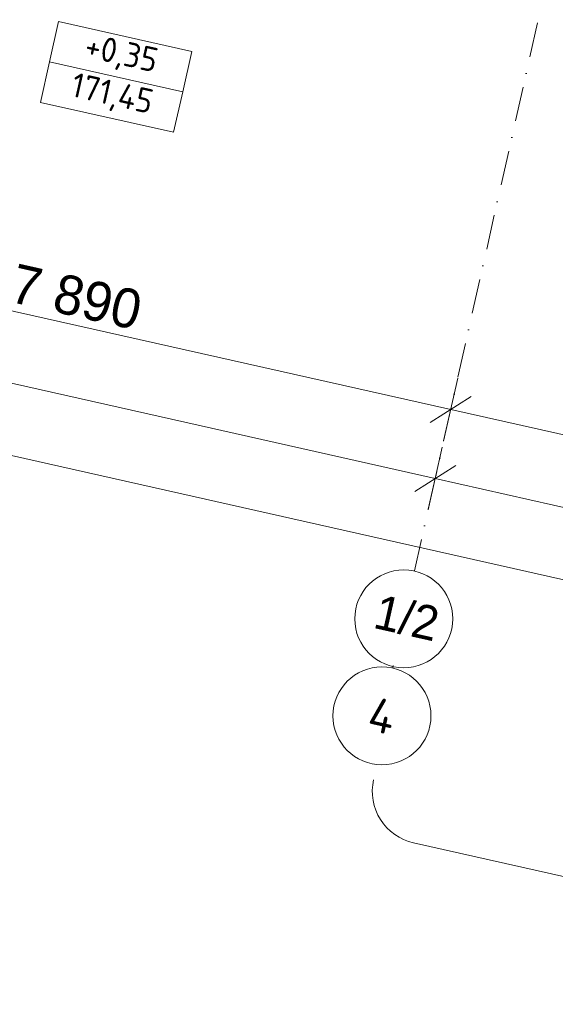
# Model space of a CAD drawing. Header units: millimetres. Extents: x -7218036 to -6936053, y 6003644 to 6210136.
# Tile 4 of 65: x -7191343 to -7185875, y 6125865 to 6135911. Entities that reach past the tile are written whole.
import ezdxf
from ezdxf.enums import TextEntityAlignment as Align

# ---------------------------------------------------------------- set-up
doc = ezdxf.new("R2010")
doc.units = ezdxf.units.MM
doc.header["$MEASUREMENT"] = 0
doc.linetypes.add('Штрихпунктирная', pattern=[670.277762, 352.777767, -176.388884, 0, -141.111112])
for name, color, linetype, lineweight in [('АР-Лотки_Ном._пера__120', 7, 'Continuous', 0), ('АР-Отметки высот_новые.АР_Ном._пера__120', 7, 'Continuous', 0), ('АР-Чертеж-Оси габаритные.АР_Ном._пера__120', 7, 'Continuous', 0), ('АР-Чертеж-Оси_Осевые размеры.АР_Ном._пера__1', 7, 'Continuous', 0), ('АР-Чертеж-Оси_Осевые размеры.АР_Ном._пера__120', 7, 'Continuous', 0), ('АР-Чертеж-Размеры.АР_Ном._пера__120', 7, 'Continuous', 20)]:
    doc.layers.add(name, color=color, linetype=linetype, lineweight=lineweight)
doc.layers.add('АР-Чертеж-Оси габаритные.АР', color=7, linetype='Continuous')
doc.layers.add('АР-Чертеж-Оси_Осевые размеры.АР', color=7, linetype='Continuous')
doc.styles.add('РЎР“Р•РќР•Р\xa0РР\xa0_РЎРўРР›Р¬_1', font='GOST_Common.ttf')
doc.styles.add('РЎР“Р•РќР•Р\xa0РР\xa0_РЎРўРР›Р¬_3', font='GOTHIC.TTF')
doc.styles.add('РЎР“Р•РќР•Р\xa0РР\xa0_РЎРўРР›Р¬_5', font='isocpeur.ttf')
doc.dimstyles.new('СГЕНЕРИР_СТИЛЬ__1', dxfattribs={"dimtxt": 400, "dimasz": 332.5, "dimexe": 0.18, "dimexo": 0.0625, "dimgap": 0, "dimtad": 1, "dimdec": 0, "dimzin": 0, "dimdsep": 46, "dimtxsty": 'РЎР“Р•РќР•Р\xa0РР\xa0_РЎРўРР›Р¬_3', "dimblk": 'ARROWHEAD_6', "dimblk1": 'ARROWHEAD_6', "dimblk2": 'ARROWHEAD_6', "dimcen": 0.09, "dimse1": 1, "dimse2": 1, "dimclrd": 7, "dimclre": 7, "dimclrt": 7, "dimazin": 0, "dimtfac": 1, "dimtdec": 4, "dimtmove": 0, "dimatfit": 3, "dimfxl": 0, "dimtolj": 1, "dimtzin": 0, "dimarcsym": 0})
doc.dimstyles.new('СГЕНЕРИР_СТИЛЬ__2', dxfattribs={"dimtxt": 400, "dimasz": 332.5, "dimexe": 0.18, "dimexo": 0.0625, "dimgap": 0, "dimtad": 1, "dimdec": 0, "dimzin": 0, "dimdsep": 46, "dimtxsty": 'РЎР“Р•РќР•Р\xa0РР\xa0_РЎРўРР›Р¬_3', "dimblk": 'ARROWHEAD_6', "dimblk1": 'ARROWHEAD_6', "dimblk2": 'ARROWHEAD_6', "dimcen": 0.09, "dimse1": 1, "dimse2": 1, "dimclrd": 7, "dimclre": 7, "dimclrt": 7, "dimazin": 0, "dimtfac": 1, "dimtdec": 4, "dimtmove": 2, "dimatfit": 3, "dimfxl": 0, "dimtolj": 1, "dimtzin": 0, "dimarcsym": 0})
doc.dimstyles.new('СГЕНЕРИР_СТИЛЬ__29', dxfattribs={"dimtxt": 0.18, "dimasz": 182.4, "dimexe": 0.18, "dimexo": 0.0625, "dimgap": 0, "dimtad": 0, "dimtih": 1, "dimtoh": 1, "dimdec": 4, "dimzin": 0, "dimdsep": 46, "dimcen": 0.09, "dimadec": 0, "dimazin": 0, "dimtfac": 1, "dimtdec": 4, "dimtmove": 0, "dimatfit": 3, "dimldrblk": 'ARROWHEAD_11', "dimfxl": 0, "dimtolj": 1, "dimtzin": 0, "dimarcsym": 0})

# ---------------------------------------------------------------- blocks, each defined once
blk = doc.blocks.new('Стандартный Маркер Сетки[20]_2', base_point=(-7182312, 6152552))
at = {"layer": 'АР-Чертеж-Оси_Осевые размеры.АР_Ном._пера__120', "color": 7, "linetype": 'Штрихпунктирная', "lineweight": 0}
for p, q in [((-7182531, 6151576), (-7187094, 6131262)), ((-7187094, 6131262), (-7187313, 6130286))]:
    blk.add_line(p, q, dxfattribs=at)
at = {"layer": 'АР-Чертеж-Оси_Осевые размеры.АР_Ном._пера__120', "color": 7, "linetype": 'Continuous', "lineweight": 0}
blk.add_circle((-7187422, 6129798), 500, dxfattribs=at)
at = {"layer": 'АР-Чертеж-Оси_Осевые размеры.АР_Ном._пера__120', "color": 7, "linetype": 'Штрихпунктирная', "lineweight": 0}
blk.add_point((-7187094, 6131262), dxfattribs=at)
blk.add_point((-7187094, 6131262), dxfattribs=at)
at = {"layer": 'АР-Чертеж-Оси_Осевые размеры.АР_Ном._пера__120', "color": 7, "lineweight": 0, "style": 'РЎР“Р•РќР•Р\xa0РР\xa0_РЎРўРР›Р¬_3'}
blk.add_attdef('AC_MarkerText_1', text='', height=350, rotation=347.3417, dxfattribs=at).set_placement((-7187353, 6129979), align=Align.TOP_CENTER)
blk = doc.blocks.new('Стандартный Маркер Сетки[27]_2', base_point=(-7187530, 6129321))
at = {"layer": 'АР-Чертеж-Оси габаритные.АР_Ном._пера__120', "color": 7, "linetype": 'Штрихпунктирная', "lineweight": 0}
for q in [(-7187535, 6129296), (-7187530, 6129321), (-7187533, 6129308)]:
    blk.add_line((-7187533, 6129308), q, dxfattribs=at)
at = {"layer": 'АР-Чертеж-Оси габаритные.АР_Ном._пера__120', "color": 7, "linetype": 'Continuous', "lineweight": 0}
blk.add_circle((-7187645, 6128808), 500, dxfattribs=at)
at = {"layer": 'АР-Чертеж-Оси габаритные.АР_Ном._пера__120', "color": 7, "linetype": 'Штрихпунктирная', "lineweight": 0}
blk.add_point((-7187533, 6129308), dxfattribs=at)
blk.add_point((-7187533, 6129308), dxfattribs=at)
at = {"layer": 'АР-Чертеж-Оси габаритные.АР_Ном._пера__120', "color": 7, "lineweight": 0, "style": 'РЎР“Р•РќР•Р\xa0РР\xa0_РЎРўРР›Р¬_5'}
blk.add_attdef('AC_MarkerText_1', text='', height=350, rotation=347.3417, dxfattribs=at).set_placement((-7187607, 6128979), align=Align.TOP_CENTER)
blk = doc.blocks.new('Стандартный Маркер Сетки[35]_2', base_point=(-7182312, 6152552))
at = {"layer": 'АР-Чертеж-Оси_Осевые размеры.АР_Ном._пера__120', "color": 7, "linetype": 'Штрихпунктирная', "lineweight": 0}
for p, q in [((-7182531, 6151576), (-7187094, 6131262)), ((-7187094, 6131262), (-7187313, 6130286))]:
    blk.add_line(p, q, dxfattribs=at)
at = {"layer": 'АР-Чертеж-Оси_Осевые размеры.АР_Ном._пера__120', "color": 7, "linetype": 'Continuous', "lineweight": 0}
blk.add_circle((-7187422, 6129798), 500, dxfattribs=at)
at = {"layer": 'АР-Чертеж-Оси_Осевые размеры.АР_Ном._пера__120', "color": 7, "linetype": 'Штрихпунктирная', "lineweight": 0}
blk.add_point((-7187094, 6131262), dxfattribs=at)
blk.add_point((-7187094, 6131262), dxfattribs=at)
at = {"layer": 'АР-Чертеж-Оси_Осевые размеры.АР_Ном._пера__120', "color": 7, "lineweight": 0, "style": 'РЎР“Р•РќР•Р\xa0РР\xa0_РЎРўРР›Р¬_3'}
blk.add_attdef('AC_MarkerText_1', text='', height=350, rotation=347.3417, dxfattribs=at).set_placement((-7187353, 6129979), align=Align.TOP_CENTER)
blk = doc.blocks.new('Стандартный Маркер Сетки[38]_2', base_point=(-7182312, 6152552))
at = {"layer": 'АР-Чертеж-Оси_Осевые размеры.АР_Ном._пера__120', "color": 7, "linetype": 'Штрихпунктирная', "lineweight": 0}
for p, q in [((-7182531, 6151576), (-7187094, 6131262)), ((-7187094, 6131262), (-7187313, 6130286))]:
    blk.add_line(p, q, dxfattribs=at)
at = {"layer": 'АР-Чертеж-Оси_Осевые размеры.АР_Ном._пера__120', "color": 7, "linetype": 'Continuous', "lineweight": 0}
blk.add_circle((-7187422, 6129798), 500, dxfattribs=at)
at = {"layer": 'АР-Чертеж-Оси_Осевые размеры.АР_Ном._пера__120', "color": 7, "linetype": 'Штрихпунктирная', "lineweight": 0}
blk.add_point((-7187094, 6131262), dxfattribs=at)
blk.add_point((-7187094, 6131262), dxfattribs=at)
at = {"layer": 'АР-Чертеж-Оси_Осевые размеры.АР_Ном._пера__120', "color": 7, "lineweight": 0, "style": 'РЎР“Р•РќР•Р\xa0РР\xa0_РЎРўРР›Р¬_3'}
blk.add_attdef('AC_MarkerText_1', text='', height=350, rotation=347.3417, dxfattribs=at).set_placement((-7187353, 6129979), align=Align.TOP_CENTER)
blk = doc.blocks.new('Стандартный Маркер Сетки[39]_2', base_point=(-7182312, 6152552))
at = {"layer": 'АР-Чертеж-Оси_Осевые размеры.АР_Ном._пера__120', "color": 7, "linetype": 'Штрихпунктирная', "lineweight": 0}
for p, q in [((-7182531, 6151576), (-7187094, 6131262)), ((-7187094, 6131262), (-7187313, 6130286))]:
    blk.add_line(p, q, dxfattribs=at)
at = {"layer": 'АР-Чертеж-Оси_Осевые размеры.АР_Ном._пера__120', "color": 7, "linetype": 'Continuous', "lineweight": 0}
blk.add_circle((-7187422, 6129798), 500, dxfattribs=at)
at = {"layer": 'АР-Чертеж-Оси_Осевые размеры.АР_Ном._пера__120', "color": 7, "linetype": 'Штрихпунктирная', "lineweight": 0}
blk.add_point((-7187094, 6131262), dxfattribs=at)
blk.add_point((-7187094, 6131262), dxfattribs=at)
at = {"layer": 'АР-Чертеж-Оси_Осевые размеры.АР_Ном._пера__120', "color": 7, "lineweight": 0, "style": 'РЎР“Р•РќР•Р\xa0РР\xa0_РЎРўРР›Р¬_3'}
blk.add_attdef('AC_MarkerText_1', text='', height=350, rotation=347.3417, dxfattribs=at).set_placement((-7187353, 6129979), align=Align.TOP_CENTER)
blk = doc.blocks.new('Стандартный Маркер Сетки[146]_2', base_point=(-7182312, 6152552))
at = {"layer": 'АР-Чертеж-Оси_Осевые размеры.АР_Ном._пера__120', "color": 7, "linetype": 'Штрихпунктирная', "lineweight": 0}
for p, q in [((-7182531, 6151576), (-7187094, 6131262)), ((-7187094, 6131262), (-7187313, 6130286))]:
    blk.add_line(p, q, dxfattribs=at)
at = {"layer": 'АР-Чертеж-Оси_Осевые размеры.АР_Ном._пера__120', "color": 7, "linetype": 'Continuous', "lineweight": 0}
blk.add_circle((-7187422, 6129798), 500, dxfattribs=at)
at = {"layer": 'АР-Чертеж-Оси_Осевые размеры.АР_Ном._пера__120', "color": 7, "linetype": 'Штрихпунктирная', "lineweight": 0}
blk.add_point((-7187094, 6131262), dxfattribs=at)
blk.add_point((-7187094, 6131262), dxfattribs=at)
at = {"layer": 'АР-Чертеж-Оси_Осевые размеры.АР_Ном._пера__120', "color": 7, "lineweight": 0, "style": 'РЎР“Р•РќР•Р\xa0РР\xa0_РЎРўРР›Р¬_3'}
blk.add_attdef('AC_MarkerText_1', text='', height=350, rotation=347.3417, dxfattribs=at).set_placement((-7187353, 6129979), align=Align.TOP_CENTER)
blk = doc.blocks.new('Стандартный Маркер Сетки[153]_2', base_point=(-7187530, 6129321))
at = {"layer": 'АР-Чертеж-Оси габаритные.АР_Ном._пера__120', "color": 7, "linetype": 'Штрихпунктирная', "lineweight": 0}
for q in [(-7187535, 6129296), (-7187530, 6129321), (-7187533, 6129308)]:
    blk.add_line((-7187533, 6129308), q, dxfattribs=at)
at = {"layer": 'АР-Чертеж-Оси габаритные.АР_Ном._пера__120', "color": 7, "linetype": 'Continuous', "lineweight": 0}
blk.add_circle((-7187645, 6128808), 500, dxfattribs=at)
at = {"layer": 'АР-Чертеж-Оси габаритные.АР_Ном._пера__120', "color": 7, "linetype": 'Штрихпунктирная', "lineweight": 0}
blk.add_point((-7187533, 6129308), dxfattribs=at)
blk.add_point((-7187533, 6129308), dxfattribs=at)
at = {"layer": 'АР-Чертеж-Оси габаритные.АР_Ном._пера__120', "color": 7, "lineweight": 0, "style": 'РЎР“Р•РќР•Р\xa0РР\xa0_РЎРўРР›Р¬_5'}
blk.add_attdef('AC_MarkerText_1', text='', height=350, rotation=347.3417, dxfattribs=at).set_placement((-7187607, 6128979), align=Align.TOP_CENTER)
blk = doc.blocks.new('Стандартный Маркер Сетки[161]_2', base_point=(-7182312, 6152552))
at = {"layer": 'АР-Чертеж-Оси_Осевые размеры.АР_Ном._пера__120', "color": 7, "linetype": 'Штрихпунктирная', "lineweight": 0}
for p, q in [((-7182531, 6151576), (-7187094, 6131262)), ((-7187094, 6131262), (-7187313, 6130286))]:
    blk.add_line(p, q, dxfattribs=at)
at = {"layer": 'АР-Чертеж-Оси_Осевые размеры.АР_Ном._пера__120', "color": 7, "linetype": 'Continuous', "lineweight": 0}
blk.add_circle((-7187422, 6129798), 500, dxfattribs=at)
at = {"layer": 'АР-Чертеж-Оси_Осевые размеры.АР_Ном._пера__120', "color": 7, "linetype": 'Штрихпунктирная', "lineweight": 0}
blk.add_point((-7187094, 6131262), dxfattribs=at)
blk.add_point((-7187094, 6131262), dxfattribs=at)
at = {"layer": 'АР-Чертеж-Оси_Осевые размеры.АР_Ном._пера__120', "color": 7, "lineweight": 0, "style": 'РЎР“Р•РќР•Р\xa0РР\xa0_РЎРўРР›Р¬_3'}
blk.add_attdef('AC_MarkerText_1', text='', height=350, rotation=347.3417, dxfattribs=at).set_placement((-7187353, 6129979), align=Align.TOP_CENTER)
blk = doc.blocks.new('Стандартный Маркер Сетки[164]_2', base_point=(-7182312, 6152552))
at = {"layer": 'АР-Чертеж-Оси_Осевые размеры.АР_Ном._пера__120', "color": 7, "linetype": 'Штрихпунктирная', "lineweight": 0}
for p, q in [((-7182531, 6151576), (-7187094, 6131262)), ((-7187094, 6131262), (-7187313, 6130286))]:
    blk.add_line(p, q, dxfattribs=at)
at = {"layer": 'АР-Чертеж-Оси_Осевые размеры.АР_Ном._пера__120', "color": 7, "linetype": 'Continuous', "lineweight": 0}
blk.add_circle((-7187422, 6129798), 500, dxfattribs=at)
at = {"layer": 'АР-Чертеж-Оси_Осевые размеры.АР_Ном._пера__120', "color": 7, "linetype": 'Штрихпунктирная', "lineweight": 0}
blk.add_point((-7187094, 6131262), dxfattribs=at)
blk.add_point((-7187094, 6131262), dxfattribs=at)
at = {"layer": 'АР-Чертеж-Оси_Осевые размеры.АР_Ном._пера__120', "color": 7, "lineweight": 0, "style": 'РЎР“Р•РќР•Р\xa0РР\xa0_РЎРўРР›Р¬_3'}
blk.add_attdef('AC_MarkerText_1', text='', height=350, rotation=347.3417, dxfattribs=at).set_placement((-7187353, 6129979), align=Align.TOP_CENTER)
blk = doc.blocks.new('Стандартный Маркер Сетки[165]_2', base_point=(-7182312, 6152552))
at = {"layer": 'АР-Чертеж-Оси_Осевые размеры.АР_Ном._пера__120', "color": 7, "linetype": 'Штрихпунктирная', "lineweight": 0}
for p, q in [((-7182531, 6151576), (-7187094, 6131262)), ((-7187094, 6131262), (-7187313, 6130286))]:
    blk.add_line(p, q, dxfattribs=at)
at = {"layer": 'АР-Чертеж-Оси_Осевые размеры.АР_Ном._пера__120', "color": 7, "linetype": 'Continuous', "lineweight": 0}
blk.add_circle((-7187422, 6129798), 500, dxfattribs=at)
at = {"layer": 'АР-Чертеж-Оси_Осевые размеры.АР_Ном._пера__120', "color": 7, "linetype": 'Штрихпунктирная', "lineweight": 0}
blk.add_point((-7187094, 6131262), dxfattribs=at)
blk.add_point((-7187094, 6131262), dxfattribs=at)
at = {"layer": 'АР-Чертеж-Оси_Осевые размеры.АР_Ном._пера__120', "color": 7, "lineweight": 0, "style": 'РЎР“Р•РќР•Р\xa0РР\xa0_РЎРўРР›Р¬_3'}
blk.add_attdef('AC_MarkerText_1', text='', height=350, rotation=347.3417, dxfattribs=at).set_placement((-7187353, 6129979), align=Align.TOP_CENTER)
blk = doc.blocks.new('*D942', base_point=(-6566190, 6562678))
at = {"layer": 'АР-Чертеж-Оси_Осевые размеры.АР_Ном._пера__1', "color": 7, "linetype": 'Continuous', "lineweight": 0}
for p, q in [((-7197383, 6134278), (-7194641, 6133663)), ((-7194713, 6133342), (-7194569, 6133983)), ((-7194432, 6133795), (-7194850, 6133530)), ((-7194641, 6133663), (-7186943, 6131934)), ((-7186734, 6132066), (-7187152, 6131801))]:
    blk.add_line(p, q, dxfattribs=at)
at = {"layer": 'АР-Чертеж-Оси_Осевые размеры.АР_Ном._пера__1', "color": 7, "lineweight": 0, "insert": (-7191462, 6133031), "char_height": 400, "attachment_point": 7, "rotation": 347.3417, "style": 'РЎР“Р•РќР•Р\xa0РР\xa0_РЎРўРР›Р¬_3'}
blk.add_mtext('\\A1;{\\pql;\\fCentury Gothic|b0|i0|c204|p0;\\W1.000000;7\xa0890}', dxfattribs=at)
blk = doc.blocks.new('ARROWHEAD_6')
at = {"color": 0, "linetype": 'Continuous', "lineweight": 0}
for p, q in [((-0.5, -0.5), (0.5, 0.5)), ((0, 0), (-1, 0))]:
    blk.add_line(p, q, dxfattribs=at)
blk = doc.blocks.new('*D943', base_point=(-6566190, 6562678))
at = {"layer": 'АР-Чертеж-Оси_Осевые размеры.АР_Ном._пера__1', "color": 7, "linetype": 'Continuous', "lineweight": 0}
for p, q in [((-7194641, 6133663), (-7186943, 6131934)), ((-7187015, 6131613), (-7186871, 6132254)), ((-7186734, 6132066), (-7187152, 6131801)), ((-7186943, 6131934), (-7183391, 6131136)), ((-7183463, 6130816), (-7183319, 6131456)), ((-7183182, 6131268), (-7183600, 6131004))]:
    blk.add_line(p, q, dxfattribs=at)
at = {"layer": 'АР-Чертеж-Оси_Осевые размеры.АР_Ном._пера__1', "color": 7, "lineweight": 0, "insert": (-7185837, 6131767), "char_height": 400, "attachment_point": 7, "rotation": 347.3417, "style": 'РЎР“Р•РќР•Р\xa0РР\xa0_РЎРўРР›Р¬_3'}
blk.add_mtext('\\A1;{\\pql;\\fCentury Gothic|b0|i0|c204|p0;\\W1.000000;3\xa0640}', dxfattribs=at)
blk = doc.blocks.new('*D944', base_point=(-6566190, 6562678))
at = {"layer": 'АР-Чертеж-Оси_Осевые размеры.АР_Ном._пера__1', "color": 7, "linetype": 'Continuous', "lineweight": 0}
for p, q in [((-7186943, 6131934), (-7183391, 6131136)), ((-7183463, 6130816), (-7183319, 6131456)), ((-7183182, 6131268), (-7183600, 6131004)), ((-7183391, 6131136), (-7179313, 6130220)), ((-7179385, 6129900), (-7179241, 6130540)), ((-7179104, 6130352), (-7179522, 6130088))]:
    blk.add_line(p, q, dxfattribs=at)
at = {"layer": 'АР-Чертеж-Оси_Осевые размеры.АР_Ном._пера__1', "color": 7, "lineweight": 0, "insert": (-7182022, 6130911), "char_height": 400, "attachment_point": 7, "rotation": 347.3417, "style": 'РЎР“Р•РќР•Р\xa0РР\xa0_РЎРўРР›Р¬_3'}
blk.add_mtext('\\A1;{\\pql;\\fCentury Gothic|b0|i0|c204|p0;\\W1.000000;4\xa0180}', dxfattribs=at)
blk = doc.blocks.new('*D1007', base_point=(-6566190, 6562678))
at = {"layer": 'АР-Чертеж-Оси_Осевые размеры.АР_Ном._пера__1', "color": 7, "linetype": 'Continuous', "lineweight": 0}
for p, q in [((-7211985, 6136483), (-7211841, 6137123)), ((-7211704, 6136935), (-7212122, 6136671)), ((-7212169, 6136860), (-7211913, 6136803)), ((-7211913, 6136803), (-7187101, 6131230)), ((-7187173, 6130910), (-7187029, 6131550)), ((-7186892, 6131363), (-7187310, 6131098)), ((-7187101, 6131230), (-7142677, 6121253))]:
    blk.add_line(p, q, dxfattribs=at)
at = {"layer": 'АР-Чертеж-Оси_Осевые размеры.АР_Ном._пера__1', "color": 7, "lineweight": 0, "insert": (-7201858, 6134596), "char_height": 400, "attachment_point": 7, "rotation": 347.3417, "style": 'РЎР“Р•РќР•Р\xa0РР\xa0_РЎРўРР›Р¬_3'}
blk.add_mtext('\\A1;{\\pql;\\fCentury Gothic|b0|i0|c204|p0;\\W1.000000;25\xa0430}', dxfattribs=at)
blk = doc.blocks.new('*D1008', base_point=(-6566190, 6562678))
at = {"layer": 'АР-Чертеж-Оси_Осевые размеры.АР_Ном._пера__1', "color": 7, "linetype": 'Continuous', "lineweight": 0}
for p, q in [((-7187173, 6130910), (-7187029, 6131550)), ((-7186892, 6131363), (-7187310, 6131098)), ((-7187101, 6131230), (-7142677, 6121253)), ((-7142749, 6120933), (-7142606, 6121573)), ((-7142887, 6121121), (-7142468, 6121385)), ((-7142677, 6121253), (-7142421, 6121196))]:
    blk.add_line(p, q, dxfattribs=at)
at = {"layer": 'АР-Чертеж-Оси_Осевые размеры.АР_Ном._пера__1', "color": 7, "lineweight": 0, "insert": (-7164392, 6126212), "char_height": 400, "attachment_point": 7, "rotation": 347.3417, "style": 'РЎР“Р•РќР•Р\xa0РР\xa0_РЎРўРР›Р¬_3'}
blk.add_mtext('\\A1;{\\pql;\\fCentury Gothic|b0|i0|c204|p0;\\W1.000000;45\xa0530}', dxfattribs=at)
blk = doc.blocks.new('*D1492', base_point=(-6566190, 6562678))
at = {"layer": 'АР-Чертеж-Оси_Осевые размеры.АР_Ном._пера__1', "color": 7, "linetype": 'Continuous', "lineweight": 0}
for p, q in [((-7212143, 6135780), (-7211999, 6136420)), ((-7211862, 6136232), (-7212280, 6135967)), ((-7212327, 6136157), (-7212071, 6136100)), ((-7212071, 6136100), (-7142835, 6120550)), ((-7142907, 6120230), (-7142763, 6120870)), ((-7143044, 6120417), (-7142626, 6120682)), ((-7142835, 6120550), (-7142579, 6120492))]:
    blk.add_line(p, q, dxfattribs=at)
at = {"layer": 'АР-Чертеж-Оси_Осевые размеры.АР_Ном._пера__1', "color": 7, "lineweight": 0, "insert": (-7164554, 6125510), "char_height": 400, "attachment_point": 7, "rotation": 347.3417, "style": 'РЎР“Р•РќР•Р\xa0РР\xa0_РЎРўРР›Р¬_3'}
blk.add_mtext('\\A1;{\\pql;\\fCentury Gothic|b0|i0|c204|p0;\\W1.000000;70\xa0960}', dxfattribs=at)
blk = doc.blocks.new('ARROWHEAD_11')
at = {"color": 0, "linetype": 'Continuous', "lineweight": 0}
blk.add_line((0, 0), (-1, 0), dxfattribs=at)
at = {"color": 0, "linetype": 'Continuous', "lineweight": 0, "const_width": 0.25, "flags": 128}
blk.add_lwpolyline([(-0.125, 0, 1), (0.125, 0, 1)], format="xyb", close=True, dxfattribs=at)

msp = doc.modelspace()

# ---------------------------------------------------------------- linework, layer by layer
at = {"layer": 'АР-Отметки высот_новые.АР_Ном._пера__120', "color": 7, "linetype": 'Continuous', "lineweight": 0, "flags": 128}
for points in [[(-7190945.3, 6135893.3), (-7189586.1, 6135588), (-7189678.9, 6135174.8), (-7191038.1, 6135480.1)], [(-7191037.9, 6135481), (-7189678.7, 6135175.7), (-7189771.5, 6134762.5), (-7191130.7, 6135067.8)]]:
    msp.add_lwpolyline(points, close=True, dxfattribs=at)
at = {"layer": 'АР-Чертеж-Размеры.АР_Ном._пера__120', "color": 7, "linetype": 'Continuous', "lineweight": 0}
msp.add_lwpolyline([(-7187730, 6128155.1, 0.4142136), (-7187323, 6127512.2), (-7166767.3, 6122895.5, -0.1418046), (-7166505.1, 6122751.4), (-7166323.5, 6122570.1)], format="xyb", dxfattribs=at)

# ---------------------------------------------------------------- block references
at = {"layer": 'АР-Чертеж-Оси габаритные.АР', "color": 8, "linetype": 'Continuous', "lineweight": 15}
for name in ['Стандартный Маркер Сетки[27]_2', 'Стандартный Маркер Сетки[153]_2']:
    msp.add_blockref(name, (-7187529.7, 6129321), dxfattribs=at).add_auto_attribs({'AC_MarkerText_1': '4'})
at = {"layer": 'АР-Чертеж-Оси_Осевые размеры.АР', "color": 8, "linetype": 'Continuous', "lineweight": 15}
for name in ['Стандартный Маркер Сетки[20]_2', 'Стандартный Маркер Сетки[35]_2', 'Стандартный Маркер Сетки[38]_2', 'Стандартный Маркер Сетки[39]_2', 'Стандартный Маркер Сетки[146]_2', 'Стандартный Маркер Сетки[161]_2', 'Стандартный Маркер Сетки[164]_2', 'Стандартный Маркер Сетки[165]_2']:
    msp.add_blockref(name, (-7182312.1, 6152552), dxfattribs=at).add_auto_attribs({'AC_MarkerText_1': '1/2'})

# ---------------------------------------------------------------- texts
at = {"layer": 'АР-Отметки высот_новые.АР_Ном._пера__120', "color": 7, "linetype": 'Continuous', "lineweight": 0, "char_height": 250, "attachment_point": 5, "rotation": 347.34172, "style": 'РЎР“Р•РќР•Р\xa0РР\xa0_РЎРўРР›Р¬_1'}
for s, insert in [('\\A1;{\\pqc;\\fGOST Common|b0|i0|c204|p0;\\W1.000000;+0,35}', (-7190309.3, 6135546.5)), ('\\A1;{\\pqc;\\fGOST Common|b0|i0|c204|p0;\\W1.000000;171,\\fGOST Common|b0|i0|c204|p0;\\W1.000000;4\\fGOST Common|b0|i0|c204|p0;\\W1.000000;5}', (-7190401.8, 6135134.5))]:
    msp.add_mtext(s, dxfattribs=dict(at, insert=insert))

# ---------------------------------------------------------------- dimensions: what is measured, and where the dimension line sits
at = {"layer": 'АР-Чертеж-Оси_Осевые размеры.АР', "color": 7, "linetype": 'Continuous', "lineweight": 0}
for base, p1, p2, dimstyle, picture, middle in [((-7187100.9, 6131230.3), (-7212339.1, 6134904.9), (-7187093.8, 6131261.9), 'СГЕНЕРИР_СТИЛЬ__2', '*D1007', (-7200996, 6134607.3)), ((-7142835.4, 6120549.8), (-7212339.1, 6134904.9), (-7142666.5, 6121301.9), 'СГЕНЕРИР_СТИЛЬ__2', '*D1492', (-7163691.9, 6125521)), ((-7186942.9, 6131933.6), (-7195120.7, 6131527.4), (-7187312.9, 6130286.2), 'СГЕНЕРИР_СТИЛЬ__1', '*D942', (-7190749, 6133075.4)), ((-7183391.4, 6131136), (-7187312.9, 6130286.2), (-7183761.4, 6129488.6), 'СГЕНЕРИР_СТИЛЬ__1', '*D943', (-7185124.1, 6131812.1)), ((-7179313, 6130220), (-7183761.4, 6129488.6), (-7179683, 6128572.6), 'СГЕНЕРИР_СТИЛЬ__1', '*D944', (-7181309.1, 6130955.3)), ((-7142677.4, 6121253.1), (-7187093.8, 6131261.9), (-7142666.5, 6121301.9), 'СГЕНЕРИР_СТИЛЬ__2', '*D1008', (-7163530.6, 6126223.6))]:
    dim = msp.add_linear_dim(base=base, p1=p1, p2=p2, angle=347.34172, dimstyle=dimstyle, dxfattribs=at)
    dim.commit()
    dim.dimension.update_dxf_attribs({"geometry": picture, "text_midpoint": middle, "dimtype": 160, "text_rotation": 347.34172})

# ---------------------------------------------------------------- leaders
at = {"layer": 'АР-Лотки_Ном._пера__120', "color": 7, "linetype": 'Continuous', "lineweight": 0, "annotation_type": 0, "has_hookline": 1, "hookline_direction": 0, "text_width": 3483.4, "horizontal_direction": (0.975694, -0.219136, 0)}
msp.add_leader([(-7190410.8, 6137393.7), (-7190555.4, 6136749.9), (-7188551.9, 6136299.9)], dimstyle='СГЕНЕРИР_СТИЛЬ__29', dxfattribs=at)

doc.saveas('drawing.dxf')
